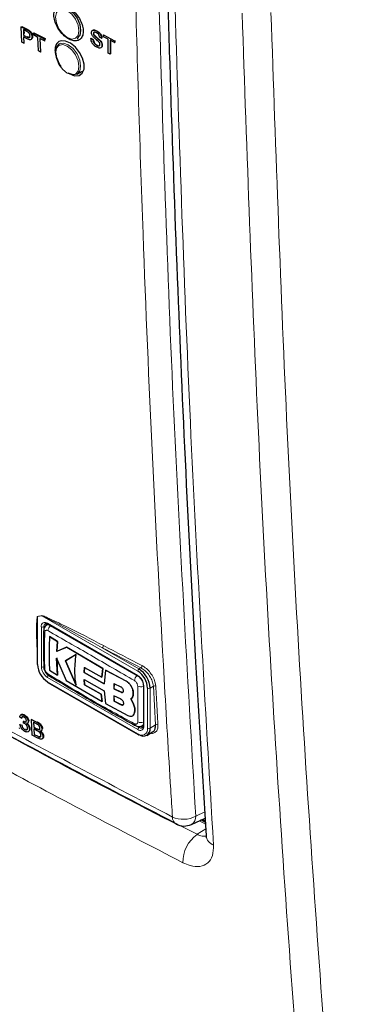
# Paper-space layout 'Blatt2' of a CAD drawing. Header units: millimetres. Extents: x 5 to 418, y 2 to 292.
# Tile 9 of 87: x 149 to 157, y 119 to 142. Entities that reach past the tile are written whole.
import ezdxf

# ---------------------------------------------------------------- set-up
doc = ezdxf.new("R2010")
doc.units = ezdxf.units.MM

psp = doc.layouts.new('Blatt2')

# ---------------------------------------------------------------- linework, layer by layer
at = {"color": 7, "linetype": 'Continuous', "lineweight": 25}
for p, q in [((149.2, 141.584), (149.214, 141.593)), ((149.212, 141.232), (149.2, 141.584)), ((149.2, 141.584), (149.319, 141.52)), ((149.214, 141.593), (149.333, 141.53)), ((149.325, 141.478), (149.247, 141.519)), ((149.247, 141.519), (149.251, 141.392)), ((149.251, 141.392), (149.265, 141.401)), ((149.251, 141.392), (149.33, 141.351)), ((149.332, 141.31), (149.253, 141.352)), ((149.253, 141.352), (149.257, 141.207)), ((149.261, 141.511), (149.264, 141.433)), ((149.368, 141.492), (149.381, 141.501)), ((149.445, 141.355), (149.458, 141.364)), ((149.475, 141.438), (149.488, 141.447)), ((149.475, 141.438), (149.728, 141.304)), ((149.476, 141.398), (149.475, 141.438)), ((149.58, 141.343), (149.476, 141.398)), ((149.488, 141.447), (149.742, 141.313)), ((149.59, 141.031), (149.58, 141.343)), ((149.729, 141.263), (149.626, 141.318)), ((149.626, 141.318), (149.636, 141.007)), ((149.728, 141.304), (149.742, 141.313)), ((149.742, 141.313), (149.742, 141.291)), ((150.475, 141.317), (150.498, 141.33)), ((150.793, 141.318), (150.8, 141.322)), ((150.793, 141.318), (150.839, 141.293)), ((150.8, 141.322), (150.846, 141.297)), ((150.851, 141.431), (150.855, 141.433)), ((150.863, 141.393), (150.867, 141.396)), ((150.918, 141.491), (150.92, 141.492)), ((151.038, 141.321), (150.992, 141.345)), ((151.038, 141.321), (151.044, 141.324)), ((151.084, 141.398), (151.087, 141.4)), ((151.084, 141.398), (151.336, 141.263)), ((151.084, 141.356), (151.084, 141.398)), ((151.187, 141.301), (151.084, 141.356)), ((149.257, 141.207), (149.212, 141.232)), ((149.257, 141.207), (149.27, 141.216)), ((149.42, 141.291), (149.434, 141.301)), ((149.728, 141.304), (149.729, 141.263)), ((149.729, 141.263), (149.743, 141.272)), ((150.089, 141.201), (150.075, 141.193)), ((150.839, 141.293), (150.846, 141.297)), ((150.927, 141.159), (150.933, 141.163)), ((150.99, 141.277), (150.997, 141.281)), ((151.046, 141.16), (151.053, 141.165)), ((151.187, 140.983), (151.187, 141.301)), ((151.336, 141.222), (151.233, 141.277)), ((151.233, 141.277), (151.233, 140.959)), ((151.24, 141.273), (151.24, 140.963)), ((151.336, 141.263), (151.343, 141.267)), ((151.336, 141.263), (151.336, 141.222)), ((151.336, 141.222), (151.343, 141.226)), ((151.341, 141.269), (151.343, 141.267)), ((151.343, 141.267), (151.343, 141.226)), ((149.636, 141.007), (149.59, 141.031)), ((149.636, 141.007), (149.648, 141.015)), ((151.233, 140.959), (151.187, 140.983)), ((151.233, 140.959), (151.24, 140.963)), ((150.475, 140.5), (150.6, 140.572)), ((149.812, 127.909), (149.782, 127.891)), ((149.807, 127.913), (151.872, 126.721)), ((149.561, 127.613), (149.561, 127.001)), ((149.844, 127.626), (149.845, 127.627)), ((150.027, 127.511), (149.844, 127.626)), ((149.845, 127.627), (150.028, 127.512)), ((150.013, 127.289), (150.027, 127.511)), ((150.237, 127.381), (150.013, 127.289)), ((150.028, 127.512), (150.015, 127.29)), ((150.015, 127.29), (150.238, 127.382)), ((150.027, 127.511), (150.028, 127.512)), ((150.237, 127.381), (150.238, 127.382)), ((151.065, 126.896), (150.237, 127.381)), ((150.238, 127.382), (151.067, 126.896)), ((150.009, 127.136), (150.23, 126.621)), ((150.027, 126.747), (150.009, 127.136)), ((150.011, 127.137), (150.028, 126.747)), ((150.013, 127.289), (150.015, 127.29)), ((150.456, 127.22), (150.212, 127.072)), ((150.214, 127.073), (150.457, 127.221)), ((150.212, 127.072), (150.214, 127.073)), ((150.212, 127.072), (150.453, 126.515)), ((150.455, 126.515), (150.214, 127.073)), ((150.638, 126.802), (150.647, 126.923)), ((150.649, 126.924), (150.639, 126.803)), ((150.647, 126.923), (151.042, 126.701)), ((151.042, 126.701), (151.065, 126.896)), ((151.067, 126.896), (151.043, 126.701)), ((151.065, 126.896), (151.067, 126.896)), ((149.843, 126.861), (150.027, 126.747)), ((150.027, 126.747), (150.028, 126.747)), ((150.638, 126.802), (150.639, 126.803)), ((151.096, 126.546), (150.638, 126.802)), ((150.639, 126.803), (151.098, 126.547)), ((151.042, 126.701), (151.043, 126.701)), ((151.127, 126.861), (151.096, 126.546)), ((151.127, 126.861), (151.129, 126.862)), ((151.602, 126.605), (151.127, 126.861)), ((151.129, 126.862), (151.604, 126.605)), ((149.807, 126.574), (151.872, 125.382)), ((150.23, 126.621), (151.049, 126.139)), ((150.637, 126.643), (151.096, 126.388)), ((150.647, 126.521), (150.637, 126.643)), ((150.638, 126.644), (150.648, 126.522)), ((150.647, 126.521), (150.648, 126.522)), ((151.025, 126.307), (150.647, 126.521)), ((150.648, 126.522), (151.027, 126.308)), ((151.327, 126.549), (151.321, 126.434)), ((151.321, 126.434), (151.484, 126.353)), ((151.321, 126.434), (151.323, 126.434)), ((151.323, 126.434), (151.329, 126.55)), ((151.485, 126.354), (151.323, 126.434)), ((151.488, 126.467), (151.327, 126.549)), ((151.994, 126.511), (151.994, 125.596)), ((151.025, 126.307), (151.027, 126.308)), ((151.049, 126.139), (151.025, 126.307)), ((151.027, 126.308), (151.05, 126.14)), ((151.096, 126.388), (151.126, 126.096)), ((151.321, 126.273), (151.327, 126.149)), ((151.483, 126.192), (151.321, 126.273)), ((151.329, 126.149), (151.322, 126.274)), ((151.762, 126.33), (151.764, 126.331)), ((151.049, 126.139), (151.05, 126.14)), ((151.126, 126.096), (151.637, 125.821)), ((151.327, 126.149), (151.488, 126.067)), ((151.327, 126.149), (151.329, 126.149)), ((151.49, 126.068), (151.329, 126.149)), ((151.76, 126.106), (151.706, 126.203)), ((151.707, 126.203), (151.708, 126.204)), ((151.708, 126.203), (151.761, 126.106)), ((151.76, 126.106), (151.761, 126.106)), ((149.207, 125.758), (149.164, 125.786)), ((149.199, 125.841), (149.184, 125.831)), ((149.207, 125.758), (149.22, 125.767)), ((149.257, 125.826), (149.27, 125.835)), ((151.743, 125.812), (151.745, 125.813)), ((151.776, 125.85), (151.777, 125.85)), ((149.151, 125.532), (149.164, 125.541)), ((149.169, 125.617), (149.182, 125.626)), ((149.169, 125.617), (149.212, 125.598)), ((149.212, 125.598), (149.225, 125.607)), ((149.246, 125.647), (149.249, 125.686)), ((149.249, 125.686), (149.262, 125.695)), ((149.255, 125.682), (149.268, 125.691)), ((149.341, 125.64), (149.356, 125.651)), ((149.358, 125.682), (149.371, 125.691)), ((149.43, 125.732), (149.443, 125.742)), ((149.451, 125.371), (149.43, 125.732)), ((149.43, 125.732), (149.556, 125.665)), ((149.544, 125.631), (149.48, 125.665)), ((149.48, 125.665), (149.486, 125.554)), ((149.486, 125.554), (149.5, 125.563)), ((149.486, 125.554), (149.556, 125.517)), ((151.962, 125.585), (151.992, 125.603)), ((149.279, 125.499), (149.292, 125.508)), ((149.36, 125.45), (149.375, 125.46)), ((149.384, 125.512), (149.397, 125.521)), ((149.577, 125.303), (149.451, 125.371)), ((149.563, 125.472), (149.489, 125.512)), ((149.489, 125.512), (149.496, 125.387)), ((149.496, 125.387), (149.509, 125.396)), ((149.496, 125.387), (149.576, 125.344)), ((149.596, 125.499), (149.609, 125.508)), ((149.604, 125.33), (149.618, 125.34)), ((149.655, 125.466), (149.67, 125.477)), ((149.673, 125.511), (149.687, 125.521)), ((149.695, 125.34), (149.709, 125.349)), ((152.072, 125.366), (152.206, 125.444)), ((149.673, 125.281), (149.688, 125.292)), ((153.093, 123.328), (153.409, 123.473)), ((153.415, 123.369), (153.312, 123.429)), ((153.343, 123.443), (153.413, 123.402))]:
    psp.add_line(p, q, dxfattribs=at)
at = {"color": 7, "linetype": 'Continuous', "lineweight": 18}
for p, q in [((149.319, 141.52), (149.333, 141.53)), ((149.33, 141.351), (149.343, 141.36)), ((149.67, 128.104), (149.573, 128.088)), ((149.573, 128.088), (149.573, 126.984)), ((151.864, 126.837), (149.67, 128.104)), ((149.658, 126.935), (149.658, 127.85)), ((149.757, 127.874), (149.714, 127.85)), ((149.714, 127.85), (149.714, 126.935)), ((149.799, 127.931), (151.864, 126.74)), ((151.052, 127.371), (151.892, 126.886)), ((151.892, 126.886), (151.936, 126.912)), ((151.864, 125.498), (149.799, 126.69)), ((149.799, 126.592), (151.864, 125.4)), ((151.602, 126.605), (151.604, 126.605)), ((152.005, 126.495), (152.005, 125.58)), ((152.09, 125.531), (152.09, 126.446)), ((152.224, 126.49), (152.147, 126.446)), ((152.147, 126.446), (152.147, 125.531)), ((152.273, 125.604), (152.224, 126.49)), ((151.484, 126.353), (151.485, 126.354)), ((151.488, 126.067), (151.49, 126.068)), ((149.556, 125.665), (149.57, 125.674)), ((151.843, 125.576), (151.892, 125.547)), ((151.935, 125.572), (151.892, 125.547)), ((152.147, 125.531), (152.273, 125.604)), ((149.556, 125.517), (149.569, 125.526)), ((149.576, 125.344), (149.589, 125.353)), ((153.193, 123.519), (153.4, 123.615)), ((153.417, 123.333), (153.278, 123.413)), ((153.375, 123.458), (153.411, 123.437)), ((153.224, 123.101), (153.424, 123.224))]:
    psp.add_line(p, q, dxfattribs=at)
at = {"color": 7, "linetype": 'Continuous', "lineweight": 18, "flags": 128}
for points in [[(150.25, 141.958), (150.148, 141.994), (150.061, 141.977), (150.003, 141.91), (149.982, 141.803), (150.003, 141.673), (150.061, 141.539), (150.148, 141.422), (150.25, 141.339), (150.353, 141.304), (150.44, 141.321), (150.498, 141.387), (150.518, 141.494), (150.498, 141.624), (150.44, 141.758), (150.353, 141.875), (150.25, 141.958)], [(150.25, 140.523), (150.353, 140.487), (150.44, 140.504), (150.498, 140.571), (150.518, 140.678), (150.498, 140.808), (150.44, 140.942), (150.353, 141.059), (150.25, 141.142), (150.148, 141.177), (150.061, 141.16), (150.003, 141.094), (149.982, 140.987), (150.003, 140.857), (150.061, 140.723), (150.148, 140.606), (150.25, 140.523)], [(150.075, 141.193), (150.167, 141.211), (150.275, 141.173), (150.384, 141.086), (150.475, 140.962), (150.537, 140.821), (150.558, 140.683), (150.537, 140.571), (150.475, 140.5), (150.475, 140.5)]]:
    psp.add_lwpolyline(points, dxfattribs=at)
at = {"color": 7, "linetype": 'Continuous', "lineweight": 25, "flags": 128}
for points in [[(150.275, 141.99), (150.384, 141.902), (150.475, 141.779), (150.537, 141.637), (150.558, 141.5), (150.537, 141.387), (150.475, 141.317), (150.475, 141.317)], [(150.111, 140.676), (150.075, 140.731), (150.014, 140.872), (149.992, 141.01), (150.014, 141.122), (150.075, 141.193), (150.075, 141.193)], [(150.353, 140.488), (150.428, 140.463), (150.524, 140.471), (150.596, 140.524), (150.635, 140.615), (150.636, 140.733), (150.601, 140.867), (150.532, 141), (150.437, 141.118), (150.328, 141.208), (150.215, 141.259), (150.113, 141.265), (150.06, 141.245), (150.06, 141.245)], [(150.475, 140.5), (150.384, 140.482), (150.275, 140.52)]]:
    psp.add_lwpolyline(points, dxfattribs=at)
at = {"color": 7, "linetype": 'Continuous', "lineweight": 18}
for centre, radius, start, end in [((149.529, 128.07), 0.0473, 22.6547, 26.0853), ((149.627, 128.085), 0.0474, 22.968, 26.4077), ((149.744, 127.864), 0.0873, 50.7967, 189.214), ((149.686, 127.904), 0.0615, 242.6097, 297.3903), ((149.795, 127.858), 0.0812, 127.2774, 185.4814), ((149.818, 127.929), 0.0192, 172.7442, 235.9436), ((149.963, 127.751), 0.154, 125.9042, 175.5829), ((149.759, 127.764), 0.0483, 185.4723, 243.6173), ((151.015, 127.423), 0.0637, 305.3773, 359.8199), ((244.071, 305.181), 200.671, 242.38409, 242.66853), ((244.079, 305.196), 200.63, 242.38409, 242.66853), ((149.965, 126.949), 0.307, 182.6055, 237.3945), ((149.686, 126.99), 0.0615, 242.6097, 297.3903), ((149.96, 126.946), 0.246, 182.6055, 237.3945), ((151.925, 126.835), 0.0615, 122.6055, 177.3945), ((151.899, 126.964), 0.0641, 305.7475, 359.8464), ((149.86, 126.688), 0.0615, 122.6055, 177.3945), ((149.858, 126.774), 0.0488, 176.9633, 235.557), ((151.951, 126.607), 0.16, 128.0591, 175.9083), ((151.698, 126.481), 0.307, 2.6055, 57.3945), ((151.883, 126.737), 0.0191, 172.7016, 236.3692), ((151.934, 126.637), 0.16, 244.053, 291.9305), ((152.014, 126.513), 0.0201, 185.8575, 245.6111), ((152.118, 126.5), 0.0615, 242.6097, 297.3903), ((152.254, 126.439), 0.059, 65.2349, 120.7657), ((151.84, 125.629), 0.0483, 176.4643, 234.483), ((151.93, 125.812), 0.154, 244.3933, 294.1897), ((151.919, 125.566), 0.0873, 230.7967, 9.214), ((151.925, 125.496), 0.0615, 122.6055, 177.3945), ((151.938, 125.608), 0.0761, 232.5875, 297.5638), ((152.014, 125.598), 0.0201, 185.6948, 245.6253), ((152.303, 125.554), 0.0589, 65.253, 120.867), ((151.952, 125.509), 0.14, 230.7967, 9.214), ((151.883, 125.398), 0.0192, 172.7442, 235.9436), ((152.118, 125.586), 0.0615, 242.6097, 297.3903), ((152.904, 124.036), 0.592, 245.6558, 299.1837), ((152.993, 123.502), 0.201, 299.9621, 4.9775), ((152.838, 123.485), 0.178, 176.4011, 238.8326), ((153.702, 122.455), 0.803, 126.5373, 180.3231), ((153.69, 123.1), 0.262, 186.5202, 249.7652)]:
    psp.add_arc(centre, radius, start, end, dxfattribs=at)
at = {"color": 7, "linetype": 'Continuous', "lineweight": 25}
for centre, radius, start, end in [((149.856, 127.878), 0.099, 150.6194, 182.409), ((149.581, 127.003), 0.0201, 185.6948, 245.6253), ((150.064, 127.007), 0.492, 182.6055, 237.3945), ((149.759, 126.944), 0.0486, 183.0563, 243.1913), ((151.594, 126.42), 0.553, 2.6055, 57.3945), ((151.599, 126.423), 0.492, 2.6055, 57.3945), ((149.818, 126.59), 0.0192, 172.7442, 235.9436), ((151.988, 125.655), 0.0989, 237.5906, 269.4202), ((151.88, 125.4), 0.0201, 245.6929, 305.6176), ((151.991, 125.506), 0.157, 230.7967, 9.214), ((152.926, 123.691), 0.4, 242.6929, 294.8105)]:
    psp.add_arc(centre, radius, start, end, dxfattribs=at)
at = {"color": 7, "linetype": 'Continuous', "lineweight": 18}
for points, knots in [([(152.66, 123.497), (152.647, 123.707), (152.581, 124.759), (152.317, 129.185), (152.008, 135.543), (151.847, 141.112), (151.785, 143.25)], [0, 0, 0, 0, 0.032288, 0.161438, 0.678067, 1, 1, 1, 1]), ([(152.319, 143.259), (152.418, 139.944), (152.618, 133.311), (153.001, 126.783), (153.193, 123.519)], [0, 0, 0, 0, 0.4999, 1, 1, 1, 1]), ([(152.698, 142.665), (152.807, 139.276), (153.021, 132.615), (153.409, 126.069), (153.6, 122.854)], [0, 0, 0, 0, 0.508896, 1, 1, 1, 1]), ([(156.348, 108.408), (156.192, 110.074), (155.747, 114.839), (155.148, 122.789), (154.591, 132.278), (154.366, 138.688), (154.254, 141.893)], [0, 0, 0, 0, 0.1519058, 0.4346037, 0.7173017, 1, 1, 1, 1]), ([(154.915, 141.911), (155.027, 138.708), (155.251, 132.303), (155.808, 122.821), (156.406, 114.878), (156.851, 110.117), (157.007, 108.452)], [0, 0, 0, 0, 0.282698, 0.565396, 0.848094, 1, 1, 1, 1]), ([(136.304, 132.939), (136.481, 132.825), (137.368, 132.253), (139.704, 130.78), (143.395, 128.559), (147.946, 125.974), (151.095, 124.319), (152.66, 123.497)], [0, 0, 0, 0, 0.0345662, 0.1728355, 0.4495496, 0.7262636, 1, 1, 1, 1]), ([(136.636, 132.676), (137.947, 131.837), (140.57, 130.159), (144.667, 127.733), (148.869, 125.368), (151.772, 123.857), (153.224, 123.101)], [0, 0, 0, 0, 0.249891, 0.5, 0.749891, 1, 1, 1, 1]), ([(152.899, 122.451), (151.444, 123.208), (148.535, 124.723), (144.385, 127.058), (140.275, 129.489), (137.644, 131.171), (136.27, 132.05)], [0, 0, 0, 0, 0.249891, 0.5, 0.738743, 1, 1, 1, 1]), ([(149.561, 127.31), (149.556, 127.437), (149.548, 127.621), (149.548, 127.835), (149.55, 127.944), (149.554, 128.009), (149.558, 128.047), (149.562, 128.071), (149.565, 128.085), (149.57, 128.09), (149.571, 128.09), (149.572, 128.09)], [0, 0, 0, 0, 0.470485, 0.682967, 0.812238, 0.890335, 0.937214, 0.965179, 0.993268, 0.998399, 1, 1, 1, 1]), ([(149.573, 128.088), (149.573, 128.088), (149.572, 128.087), (149.57, 128.08), (149.568, 128.065), (149.566, 128.045), (149.566, 128.031), (149.565, 128.025)], [0, 0, 0, 0, 0.01396, 0.065643, 0.386149, 0.715033, 1, 1, 1, 1]), ([(149.572, 128.09), (149.588, 128.093), (149.62, 128.098), (149.652, 128.104), (149.669, 128.106)], [0, 0, 0, 0, 0.488773, 1, 1, 1, 1]), ([(149.669, 128.106), (149.679, 128.105), (149.72, 128.096), (149.902, 128.011), (150.359, 127.798), (150.788, 127.575), (151.079, 127.423)], [0, 0, 0, 0, 0.021746, 0.094659, 0.385877, 1, 1, 1, 1]), ([(151.052, 127.371), (150.768, 127.527), (150.349, 127.757), (149.899, 127.991), (149.722, 128.084), (149.68, 128.1), (149.67, 128.104)], [0, 0, 0, 0, 0.614896, 0.90624, 0.97887, 1, 1, 1, 1]), ([(149.783, 127.889), (149.786, 127.892), (149.799, 127.902), (149.818, 127.9), (149.832, 127.899)], [0, 0, 0, 0, 0.262069, 1, 1, 1, 1]), ([(149.737, 127.721), (149.734, 127.614), (149.726, 127.341), (149.733, 127.068), (149.737, 126.901)], [0, 0, 0, 0, 0.389871, 1, 1, 1, 1]), ([(149.809, 127.763), (149.801, 127.766), (149.786, 127.773), (149.764, 127.771), (149.748, 127.76), (149.739, 127.742), (149.738, 127.727), (149.737, 127.721)], [0, 0, 0, 0, 0.213396, 0.428592, 0.644319, 0.859268, 1, 1, 1, 1]), ([(151.792, 126.618), (151.457, 126.813), (150.787, 127.202), (150.135, 127.576), (149.809, 127.763)], [0, 0, 0, 0, 0.4998954, 1, 1, 1, 1]), ([(150.724, 127.384), (150.77, 127.357), (150.86, 127.303), (150.954, 127.25), (151.001, 127.224)], [0, 0, 0, 0, 0.500059, 1, 1, 1, 1]), ([(149.737, 126.901), (149.738, 126.891), (149.74, 126.872), (149.753, 126.84), (149.771, 126.811), (149.791, 126.789), (149.804, 126.78), (149.809, 126.776)], [0, 0, 0, 0, 0.2138472, 0.4292026, 0.6449166, 0.8596444, 1, 1, 1, 1]), ([(152.224, 126.49), (152.221, 126.511), (152.215, 126.566), (152.178, 126.662), (152.112, 126.765), (152.028, 126.856), (151.967, 126.893), (151.936, 126.912)], [0, 0, 0, 0, 0.139387, 0.354958, 0.570297, 0.785163, 1, 1, 1, 1]), ([(151.963, 126.964), (151.996, 126.943), (152.064, 126.901), (152.157, 126.8), (152.229, 126.685), (152.269, 126.577), (152.276, 126.517), (152.279, 126.493)], [0, 0, 0, 0, 0.2148595, 0.4297052, 0.6450146, 0.8605847, 1, 1, 1, 1]), ([(149.809, 126.776), (150.135, 126.576), (150.787, 126.176), (151.457, 125.813), (151.792, 125.632)], [0, 0, 0, 0, 0.499895, 1, 1, 1, 1]), ([(151.864, 126.493), (151.863, 126.503), (151.862, 126.523), (151.849, 126.555), (151.831, 126.584), (151.811, 126.606), (151.797, 126.615), (151.792, 126.618)], [0, 0, 0, 0, 0.213845, 0.429199, 0.644913, 0.859643, 1, 1, 1, 1]), ([(151.864, 125.673), (151.864, 125.778), (151.865, 126.047), (151.864, 126.324), (151.864, 126.493)], [0, 0, 0, 0, 0.389872, 1, 1, 1, 1]), ([(152.279, 126.493), (152.28, 126.472), (152.286, 126.367), (152.302, 126.071), (152.317, 125.797), (152.328, 125.607)], [0, 0, 0, 0, 0.071295, 0.356473, 1, 1, 1, 1]), ([(151.792, 125.632), (151.8, 125.628), (151.816, 125.621), (151.838, 125.623), (151.854, 125.635), (151.863, 125.653), (151.864, 125.667), (151.864, 125.673)], [0, 0, 0, 0, 0.2133947, 0.4285895, 0.6443155, 0.8592654, 1, 1, 1, 1]), ([(151.994, 125.63), (151.99, 125.62), (151.984, 125.6), (151.968, 125.591), (151.96, 125.587)], [0, 0, 0, 0, 0.5014842, 1, 1, 1, 1]), ([(152.328, 125.607), (152.327, 125.573), (152.324, 125.505), (152.278, 125.439), (152.219, 125.406), (152.173, 125.413), (152.157, 125.415)], [0, 0, 0, 0, 0.284595, 0.569208, 0.853206, 1, 1, 1, 1]), ([(153.429, 123.064), (153.427, 123.064), (153.396, 123.049), (153.323, 123.061), (153.252, 123.089), (153.224, 123.101)], [0, 0, 0, 0, 0.036696, 0.615412, 1, 1, 1, 1]), ([(152.899, 122.451), (152.954, 122.426), (153.093, 122.364), (153.298, 122.351), (153.477, 122.432), (153.592, 122.601), (153.597, 122.77), (153.6, 122.854)], [0, 0, 0, 0, 0.142244, 0.356533, 0.570915, 0.785503, 1, 1, 1, 1])]:
    psp.add_open_spline(points, degree=3, knots=knots, dxfattribs=at)
at = {"color": 7, "linetype": 'Continuous', "lineweight": 25}
for points, knots in [([(152.534, 142.885), (152.554, 142.17), (152.619, 139.91), (152.75, 136.171), (152.947, 131.604), (153.171, 127.252), (153.35, 124.393), (153.433, 123.07)], [0, 0, 0, 0, 0.107044, 0.338562, 0.562306, 0.797504, 1, 1, 1, 1]), ([(150.037, 142.049), (150.014, 142.03), (149.968, 141.992), (149.941, 141.887), (149.951, 141.76), (149.998, 141.621), (150.077, 141.488), (150.18, 141.376), (150.293, 141.296), (150.406, 141.258), (150.505, 141.266), (150.578, 141.32), (150.618, 141.412), (150.62, 141.534), (150.584, 141.67), (150.514, 141.806), (150.417, 141.927), (150.305, 142.018), (150.191, 142.069), (150.099, 142.077), (150.054, 142.057), (150.037, 142.049)], [0, 0, 0, 0, 0.053566, 0.1071314, 0.1607186, 0.214375, 0.2681131, 0.3219118, 0.3757251, 0.4295001, 0.4831988, 0.5368148, 0.5903782, 0.6439436, 0.697567, 0.7512791, 0.8050701, 0.8588935, 0.9126879, 0.9664063, 1, 1, 1, 1]), ([(149.319, 141.52), (149.328, 141.516), (149.344, 141.507), (149.36, 141.496), (149.368, 141.492)], [0, 0, 0, 0, 0.560101, 1, 1, 1, 1]), ([(149.362, 141.455), (149.355, 141.46), (149.343, 141.468), (149.33, 141.475), (149.325, 141.478)], [0, 0, 0, 0, 0.559585, 1, 1, 1, 1]), ([(149.33, 141.351), (149.339, 141.346), (149.359, 141.336), (149.385, 141.335), (149.398, 141.353), (149.399, 141.369), (149.399, 141.378)], [0, 0, 0, 0, 0.281401, 0.559753, 0.779356, 1, 1, 1, 1]), ([(149.445, 141.355), (149.443, 141.338), (149.441, 141.305), (149.401, 141.276), (149.358, 141.297), (149.332, 141.31)], [0, 0, 0, 0, 0.280751, 0.559708, 1, 1, 1, 1]), ([(149.333, 141.53), (149.342, 141.525), (149.358, 141.516), (149.374, 141.506), (149.381, 141.501)], [0, 0, 0, 0, 0.560101, 1, 1, 1, 1]), ([(149.343, 141.36), (149.353, 141.356), (149.372, 141.347), (149.394, 141.342), (149.399, 141.349), (149.399, 141.35)], [0, 0, 0, 0, 0.486336, 0.967404, 1, 1, 1, 1]), ([(149.399, 141.378), (149.398, 141.385), (149.397, 141.399), (149.388, 141.421), (149.377, 141.441), (149.367, 141.45), (149.362, 141.455)], [0, 0, 0, 0, 0.280261, 0.560078, 0.78015, 1, 1, 1, 1]), ([(149.368, 141.492), (149.379, 141.482), (149.403, 141.464), (149.428, 141.424), (149.442, 141.386), (149.444, 141.365), (149.445, 141.355)], [0, 0, 0, 0, 0.280013, 0.5589104, 0.7793956, 1, 1, 1, 1]), ([(149.381, 141.501), (149.393, 141.492), (149.417, 141.473), (149.442, 141.433), (149.455, 141.396), (149.457, 141.374), (149.458, 141.364)], [0, 0, 0, 0, 0.280013, 0.5589104, 0.7793956, 1, 1, 1, 1]), ([(149.458, 141.364), (149.458, 141.346), (149.457, 141.318), (149.439, 141.309), (149.432, 141.305)], [0, 0, 0, 0, 0.635254, 1, 1, 1, 1]), ([(150.929, 141.116), (150.91, 141.128), (150.872, 141.15), (150.825, 141.205), (150.798, 141.266), (150.795, 141.3), (150.793, 141.318)], [0, 0, 0, 0, 0.280814, 0.559563, 0.77962, 1, 1, 1, 1]), ([(150.806, 141.452), (150.807, 141.463), (150.809, 141.483), (150.825, 141.504), (150.86, 141.515), (150.894, 141.501), (150.918, 141.491)], [0, 0, 0, 0, 0.187029, 0.374124, 0.56114, 1, 1, 1, 1]), ([(150.853, 141.349), (150.846, 141.357), (150.832, 141.374), (150.811, 141.411), (150.808, 141.436), (150.806, 141.452)], [0, 0, 0, 0, 0.281445, 0.562273, 1, 1, 1, 1]), ([(150.844, 141.51), (150.848, 141.511), (150.87, 141.52), (150.9, 141.506), (150.925, 141.495)], [0, 0, 0, 0, 0.180836, 1, 1, 1, 1]), ([(150.92, 141.448), (150.911, 141.453), (150.893, 141.461), (150.87, 141.464), (150.854, 141.453), (150.852, 141.438), (150.851, 141.431)], [0, 0, 0, 0, 0.28129, 0.56082, 0.78068, 1, 1, 1, 1]), ([(150.851, 141.431), (150.852, 141.424), (150.853, 141.412), (150.86, 141.399), (150.863, 141.393)], [0, 0, 0, 0, 0.5596169, 1, 1, 1, 1]), ([(150.966, 141.249), (150.953, 141.261), (150.932, 141.279), (150.902, 141.303), (150.877, 141.325), (150.861, 141.341), (150.853, 141.349)], [0, 0, 0, 0, 0.3399393, 0.5600249, 0.7800825, 1, 1, 1, 1]), ([(150.872, 141.462), (150.868, 141.46), (150.86, 141.455), (150.859, 141.443), (150.858, 141.435)], [0, 0, 0, 0, 0.393792, 1, 1, 1, 1]), ([(150.863, 141.393), (150.877, 141.378), (150.899, 141.354), (150.933, 141.327), (150.962, 141.304), (150.981, 141.286), (150.99, 141.277)], [0, 0, 0, 0, 0.338408, 0.558974, 0.779535, 1, 1, 1, 1]), ([(150.87, 141.397), (150.883, 141.383), (150.906, 141.358), (150.94, 141.331), (150.969, 141.308), (150.988, 141.29), (150.997, 141.281)], [0, 0, 0, 0, 0.338408, 0.558974, 0.779535, 1, 1, 1, 1]), ([(150.918, 141.491), (150.934, 141.481), (150.966, 141.462), (151.007, 141.417), (151.033, 141.365), (151.036, 141.336), (151.038, 141.321)], [0, 0, 0, 0, 0.280797, 0.560151, 0.779877, 1, 1, 1, 1]), ([(150.992, 141.345), (150.991, 141.357), (150.987, 141.38), (150.961, 141.423), (150.935, 141.439), (150.92, 141.448)], [0, 0, 0, 0, 0.281097, 0.560287, 1, 1, 1, 1]), ([(150.925, 141.495), (150.941, 141.485), (150.973, 141.466), (151.014, 141.421), (151.039, 141.37), (151.043, 141.34), (151.045, 141.325)], [0, 0, 0, 0, 0.280797, 0.560151, 0.779877, 1, 1, 1, 1]), ([(150.06, 141.245), (150.037, 141.226), (149.991, 141.188), (149.965, 141.083), (149.976, 140.957), (150.01, 140.843), (150.049, 140.781), (150.061, 140.762)], [0, 0, 0, 0, 0.2251845, 0.4503659, 0.6756536, 0.901251, 1, 1, 1, 1]), ([(150.839, 141.293), (150.841, 141.279), (150.844, 141.249), (150.868, 141.207), (150.898, 141.177), (150.917, 141.165), (150.927, 141.159)], [0, 0, 0, 0, 0.280632, 0.5586744, 0.7791973, 1, 1, 1, 1]), ([(150.846, 141.297), (150.847, 141.283), (150.851, 141.254), (150.875, 141.211), (150.904, 141.181), (150.924, 141.169), (150.933, 141.163)], [0, 0, 0, 0, 0.280632, 0.5586744, 0.7791973, 1, 1, 1, 1]), ([(150.927, 141.159), (150.936, 141.154), (150.956, 141.145), (150.981, 141.145), (150.997, 141.159), (150.999, 141.174), (151.001, 141.182)], [0, 0, 0, 0, 0.280917, 0.560813, 0.780502, 1, 1, 1, 1]), ([(151.046, 141.16), (151.044, 141.144), (151.038, 141.112), (150.995, 141.09), (150.954, 141.106), (150.929, 141.116)], [0, 0, 0, 0, 0.279942, 0.56008, 1, 1, 1, 1]), ([(150.933, 141.163), (150.943, 141.159), (150.962, 141.15), (150.984, 141.148), (150.991, 141.155), (150.992, 141.156)], [0, 0, 0, 0, 0.450205, 0.898772, 1, 1, 1, 1]), ([(151.001, 141.182), (151, 141.189), (150.999, 141.202), (150.987, 141.227), (150.974, 141.241), (150.966, 141.249)], [0, 0, 0, 0, 0.280089, 0.55997, 1, 1, 1, 1]), ([(150.99, 141.277), (150.999, 141.268), (151.016, 141.249), (151.034, 141.217), (151.045, 141.186), (151.046, 141.169), (151.046, 141.16)], [0, 0, 0, 0, 0.280371, 0.559909, 0.779859, 1, 1, 1, 1]), ([(150.997, 141.281), (151.005, 141.272), (151.023, 141.253), (151.041, 141.221), (151.051, 141.191), (151.052, 141.173), (151.053, 141.165)], [0, 0, 0, 0, 0.280371, 0.559909, 0.779859, 1, 1, 1, 1]), ([(151.053, 141.165), (151.052, 141.147), (151.05, 141.126), (151.037, 141.119), (151.035, 141.118)], [0, 0, 0, 0, 0.856646, 1, 1, 1, 1]), ([(136.388, 132.779), (136.425, 132.755), (137.236, 132.222), (138.863, 131.202), (141.272, 129.721), (143.728, 128.269), (146.223, 126.841), (148.762, 125.439), (150.936, 124.271), (152.28, 123.579), (152.748, 123.339)], [0, 0, 0, 0, 0.007316, 0.159791, 0.31208, 0.464128, 0.615833, 0.767297, 0.919011, 1, 1, 1, 1]), ([(149.565, 128.025), (149.565, 128.019), (149.564, 127.992), (149.562, 127.931), (149.561, 127.817), (149.561, 127.708), (149.562, 127.634), (149.562, 127.617)], [0, 0, 0, 0, 0.045133, 0.20009, 0.457234, 0.880512, 1, 1, 1, 1]), ([(149.783, 127.889), (149.772, 127.882), (149.746, 127.867), (149.722, 127.825), (149.71, 127.788), (149.712, 127.765), (149.713, 127.76)], [0, 0, 0, 0, 0.2505734, 0.5705865, 0.8935126, 1, 1, 1, 1]), ([(149.748, 127.921), (149.75, 127.923), (149.758, 127.929), (149.779, 127.927), (149.8, 127.917), (149.807, 127.913)], [0, 0, 0, 0, 0.290447, 0.725469, 1, 1, 1, 1]), ([(149.711, 127.76), (149.71, 127.693), (149.705, 127.417), (149.71, 127.147), (149.713, 126.942)], [0, 0, 0, 0, 0.243254, 1, 1, 1, 1]), ([(149.844, 127.626), (149.84, 127.524), (149.831, 127.263), (149.839, 127.013), (149.843, 126.861)], [0, 0, 0, 0, 0.394464, 1, 1, 1, 1]), ([(150.453, 126.515), (150.441, 126.607), (150.411, 126.825), (150.439, 127.076), (150.456, 127.22)], [0, 0, 0, 0, 0.427268, 1, 1, 1, 1]), ([(149.713, 126.94), (149.713, 126.93), (149.712, 126.897), (149.733, 126.84), (149.773, 126.775), (149.812, 126.748), (149.83, 126.735)], [0, 0, 0, 0, 0.127304, 0.412419, 0.716981, 1, 1, 1, 1]), ([(149.831, 126.734), (150.008, 126.628), (150.628, 126.256), (151.292, 125.876), (151.784, 125.605), (151.813, 125.589)], [0, 0, 0, 0, 0.27245, 0.957149, 1, 1, 1, 1]), ([(151.872, 126.721), (151.883, 126.714), (151.907, 126.698), (151.943, 126.656), (151.973, 126.604), (151.991, 126.551), (151.993, 126.523), (151.994, 126.511)], [0, 0, 0, 0, 0.178594, 0.391157, 0.611318, 0.832978, 1, 1, 1, 1]), ([(151.484, 126.353), (151.49, 126.35), (151.502, 126.346), (151.517, 126.348), (151.53, 126.357), (151.537, 126.371), (151.539, 126.391), (151.534, 126.412), (151.525, 126.433), (151.511, 126.452), (151.498, 126.462), (151.49, 126.467), (151.488, 126.467)], [0, 0, 0, 0, 0.107912, 0.215821, 0.323761, 0.431549, 0.539075, 0.646323, 0.753352, 0.860272, 0.967233, 1, 1, 1, 1]), ([(151.762, 126.33), (151.761, 126.352), (151.758, 126.395), (151.731, 126.466), (151.69, 126.531), (151.645, 126.578), (151.614, 126.597), (151.602, 126.605)], [0, 0, 0, 0, 0.214509, 0.429017, 0.643582, 0.858182, 1, 1, 1, 1]), ([(151.604, 126.605), (151.622, 126.593), (151.659, 126.569), (151.707, 126.511), (151.743, 126.443), (151.762, 126.381), (151.763, 126.345), (151.764, 126.331)], [0, 0, 0, 0, 0.214476, 0.428949, 0.643502, 0.858103, 1, 1, 1, 1]), ([(151.523, 126.352), (151.523, 126.352), (151.519, 126.348), (151.508, 126.347), (151.495, 126.349), (151.487, 126.353), (151.485, 126.354)], [0, 0, 0, 0, 0.001592, 0.4315, 0.862221, 1, 1, 1, 1]), ([(151.706, 126.203), (151.719, 126.213), (151.746, 126.235), (151.762, 126.283), (151.762, 126.318), (151.762, 126.33)], [0, 0, 0, 0, 0.392094, 0.78422, 1, 1, 1, 1]), ([(151.764, 126.331), (151.763, 126.309), (151.761, 126.265), (151.737, 126.224), (151.715, 126.209), (151.708, 126.203)], [0, 0, 0, 0, 0.391292, 0.782567, 1, 1, 1, 1]), ([(151.488, 126.067), (151.495, 126.064), (151.508, 126.059), (151.525, 126.061), (151.538, 126.07), (151.545, 126.086), (151.545, 126.106), (151.539, 126.13), (151.527, 126.153), (151.51, 126.174), (151.494, 126.186), (151.485, 126.191), (151.483, 126.192)], [0, 0, 0, 0, 0.107231, 0.21447, 0.32152, 0.428468, 0.535456, 0.6426, 0.749981, 0.857628, 0.96549, 1, 1, 1, 1]), ([(151.531, 126.065), (151.531, 126.065), (151.527, 126.061), (151.515, 126.06), (151.5, 126.063), (151.492, 126.067), (151.49, 126.068)], [0, 0, 0, 0, 0.012533, 0.440497, 0.868653, 1, 1, 1, 1]), ([(151.776, 125.85), (151.785, 125.873), (151.802, 125.919), (151.796, 126.012), (151.772, 126.075), (151.76, 126.106)], [0, 0, 0, 0, 0.340601, 0.681212, 1, 1, 1, 1]), ([(151.761, 126.106), (151.774, 126.074), (151.798, 126.008), (151.803, 125.916), (151.786, 125.872), (151.777, 125.85)], [0, 0, 0, 0, 0.340679, 0.681374, 1, 1, 1, 1]), ([(149.164, 125.786), (149.166, 125.798), (149.171, 125.823), (149.195, 125.84), (149.225, 125.84), (149.246, 125.831), (149.257, 125.826)], [0, 0, 0, 0, 0.280253, 0.559523, 0.779592, 1, 1, 1, 1]), ([(149.201, 125.839), (149.204, 125.843), (149.214, 125.851), (149.239, 125.849), (149.26, 125.84), (149.27, 125.835)], [0, 0, 0, 0, 0.221141, 0.610272, 1, 1, 1, 1]), ([(149.26, 125.783), (149.253, 125.787), (149.237, 125.794), (149.219, 125.789), (149.21, 125.775), (149.208, 125.764), (149.207, 125.758)], [0, 0, 0, 0, 0.280001, 0.559131, 0.77932, 1, 1, 1, 1]), ([(149.257, 125.826), (149.27, 125.817), (149.297, 125.8), (149.331, 125.76), (149.352, 125.718), (149.356, 125.694), (149.358, 125.682)], [0, 0, 0, 0, 0.280184, 0.559855, 0.78, 1, 1, 1, 1]), ([(149.315, 125.704), (149.313, 125.712), (149.311, 125.729), (149.296, 125.754), (149.278, 125.773), (149.266, 125.78), (149.26, 125.783)], [0, 0, 0, 0, 0.27946, 0.558952, 0.779255, 1, 1, 1, 1]), ([(149.27, 125.835), (149.284, 125.827), (149.311, 125.809), (149.344, 125.77), (149.366, 125.728), (149.369, 125.704), (149.371, 125.692)], [0, 0, 0, 0, 0.280184, 0.559855, 0.78, 1, 1, 1, 1]), ([(151.637, 125.821), (151.654, 125.814), (151.688, 125.799), (151.733, 125.803), (151.762, 125.823), (151.772, 125.843), (151.776, 125.85)], [0, 0, 0, 0, 0.284973, 0.569944, 0.854959, 1, 1, 1, 1]), ([(151.777, 125.85), (151.77, 125.836), (151.762, 125.82), (151.746, 125.815), (151.744, 125.815)], [0, 0, 0, 0, 0.84971, 1, 1, 1, 1]), ([(149.28, 125.458), (149.265, 125.467), (149.236, 125.486), (149.2, 125.531), (149.177, 125.577), (149.172, 125.603), (149.169, 125.617)], [0, 0, 0, 0, 0.279911, 0.559249, 0.779476, 1, 1, 1, 1]), ([(149.212, 125.598), (149.215, 125.587), (149.22, 125.566), (149.236, 125.535), (149.258, 125.512), (149.272, 125.503), (149.279, 125.499)], [0, 0, 0, 0, 0.280881, 0.560073, 0.779653, 1, 1, 1, 1]), ([(149.274, 125.637), (149.269, 125.639), (149.259, 125.644), (149.25, 125.646), (149.246, 125.647)], [0, 0, 0, 0, 0.559772, 1, 1, 1, 1]), ([(149.249, 125.686), (149.25, 125.685), (149.252, 125.684), (149.254, 125.683), (149.255, 125.682)], [0, 0, 0, 0, 0.560003, 1, 1, 1, 1]), ([(149.255, 125.682), (149.263, 125.679), (149.28, 125.671), (149.302, 125.671), (149.314, 125.683), (149.315, 125.697), (149.315, 125.704)], [0, 0, 0, 0, 0.28068, 0.560951, 0.780057, 1, 1, 1, 1]), ([(149.341, 125.536), (149.34, 125.546), (149.336, 125.567), (149.318, 125.599), (149.296, 125.623), (149.281, 125.632), (149.274, 125.637)], [0, 0, 0, 0, 0.279747, 0.559171, 0.779444, 1, 1, 1, 1]), ([(149.279, 125.499), (149.289, 125.495), (149.309, 125.486), (149.33, 125.494), (149.341, 125.511), (149.341, 125.527), (149.341, 125.536)], [0, 0, 0, 0, 0.279883, 0.558993, 0.779319, 1, 1, 1, 1]), ([(149.358, 125.682), (149.357, 125.674), (149.357, 125.658), (149.344, 125.638), (149.327, 125.636), (149.316, 125.635)], [0, 0, 0, 0, 0.280496, 0.561003, 1, 1, 1, 1]), ([(149.316, 125.635), (149.326, 125.626), (149.347, 125.608), (149.369, 125.573), (149.381, 125.54), (149.383, 125.521), (149.384, 125.512)], [0, 0, 0, 0, 0.279807, 0.559185, 0.779408, 1, 1, 1, 1]), ([(149.343, 125.632), (149.349, 125.627), (149.365, 125.612), (149.383, 125.582), (149.395, 125.549), (149.397, 125.531), (149.398, 125.521)], [0, 0, 0, 0, 0.176256, 0.495804, 0.747691, 1, 1, 1, 1]), ([(149.626, 125.532), (149.624, 125.542), (149.622, 125.558), (149.611, 125.58), (149.587, 125.61), (149.563, 125.621), (149.544, 125.631)], [0, 0, 0, 0, 0.2495123, 0.3750187, 0.5002443, 1, 1, 1, 1]), ([(149.556, 125.665), (149.571, 125.656), (149.601, 125.639), (149.641, 125.598), (149.666, 125.551), (149.671, 125.524), (149.673, 125.511)], [0, 0, 0, 0, 0.281116, 0.560026, 0.780112, 1, 1, 1, 1]), ([(149.57, 125.674), (149.585, 125.666), (149.615, 125.649), (149.655, 125.608), (149.68, 125.561), (149.684, 125.534), (149.687, 125.521)], [0, 0, 0, 0, 0.281116, 0.560026, 0.780112, 1, 1, 1, 1]), ([(149.596, 125.499), (149.601, 125.499), (149.612, 125.497), (149.625, 125.507), (149.625, 125.523), (149.626, 125.532)], [0, 0, 0, 0, 0.280869, 0.561063, 1, 1, 1, 1]), ([(151.813, 125.592), (151.823, 125.586), (151.849, 125.57), (151.896, 125.565), (151.939, 125.571), (151.957, 125.584), (151.961, 125.587)], [0, 0, 0, 0, 0.210984, 0.572295, 0.906715, 1, 1, 1, 1]), ([(151.994, 125.596), (151.993, 125.585), (151.991, 125.561), (151.981, 125.545), (151.974, 125.542), (151.972, 125.541)], [0, 0, 0, 0, 0.3700517, 0.797059, 1, 1, 1, 1]), ([(152.204, 125.448), (152.211, 125.45), (152.241, 125.462), (152.269, 125.514), (152.272, 125.574), (152.273, 125.604)], [0, 0, 0, 0, 0.1415273, 0.5707333, 1, 1, 1, 1]), ([(149.384, 125.512), (149.383, 125.496), (149.381, 125.463), (149.353, 125.442), (149.317, 125.441), (149.292, 125.452), (149.28, 125.458)], [0, 0, 0, 0, 0.279401, 0.559064, 0.779378, 1, 1, 1, 1]), ([(149.292, 125.509), (149.303, 125.504), (149.321, 125.495), (149.334, 125.502), (149.34, 125.505)], [0, 0, 0, 0, 0.542426, 1, 1, 1, 1]), ([(149.398, 125.521), (149.398, 125.505), (149.397, 125.477), (149.38, 125.467), (149.374, 125.464)], [0, 0, 0, 0, 0.627082, 1, 1, 1, 1]), ([(149.556, 125.517), (149.563, 125.512), (149.577, 125.505), (149.59, 125.501), (149.596, 125.499)], [0, 0, 0, 0, 0.560393, 1, 1, 1, 1]), ([(149.648, 125.366), (149.646, 125.377), (149.644, 125.393), (149.632, 125.416), (149.608, 125.448), (149.583, 125.461), (149.563, 125.472)], [0, 0, 0, 0, 0.249802, 0.375546, 0.501154, 1, 1, 1, 1]), ([(149.576, 125.344), (149.581, 125.341), (149.591, 125.336), (149.6, 125.332), (149.604, 125.33)], [0, 0, 0, 0, 0.560099, 1, 1, 1, 1]), ([(149.695, 125.34), (149.695, 125.328), (149.694, 125.306), (149.68, 125.282), (149.642, 125.27), (149.604, 125.289), (149.577, 125.303)], [0, 0, 0, 0, 0.187143, 0.374319, 0.560786, 1, 1, 1, 1]), ([(149.604, 125.33), (149.612, 125.328), (149.626, 125.324), (149.641, 125.332), (149.648, 125.347), (149.648, 125.36), (149.648, 125.366)], [0, 0, 0, 0, 0.28029, 0.559018, 0.779402, 1, 1, 1, 1]), ([(149.61, 125.509), (149.615, 125.508), (149.623, 125.506), (149.628, 125.511), (149.629, 125.512)], [0, 0, 0, 0, 0.692528, 1, 1, 1, 1]), ([(149.618, 125.34), (149.626, 125.337), (149.638, 125.334), (149.645, 125.339), (149.648, 125.341)], [0, 0, 0, 0, 0.618149, 1, 1, 1, 1]), ([(149.673, 125.511), (149.673, 125.502), (149.672, 125.485), (149.657, 125.463), (149.638, 125.462), (149.627, 125.46)], [0, 0, 0, 0, 0.280336, 0.5608, 1, 1, 1, 1]), ([(149.627, 125.46), (149.637, 125.451), (149.657, 125.433), (149.679, 125.399), (149.692, 125.367), (149.694, 125.349), (149.695, 125.34)], [0, 0, 0, 0, 0.2802111, 0.5596695, 0.7797087, 1, 1, 1, 1]), ([(149.655, 125.455), (149.66, 125.451), (149.675, 125.437), (149.692, 125.409), (149.706, 125.376), (149.708, 125.358), (149.709, 125.349)], [0, 0, 0, 0, 0.16189, 0.487287, 0.743497, 1, 1, 1, 1]), ([(149.709, 125.349), (149.708, 125.338), (149.707, 125.316), (149.699, 125.296), (149.689, 125.293), (149.688, 125.293)], [0, 0, 0, 0, 0.4670625, 0.9342082, 1, 1, 1, 1]), ([(153.429, 123.07), (153.429, 123.049), (153.429, 123.016), (153.429, 123.021), (153.43, 123.022)], [0, 0, 0, 0, 0.628946, 1, 1, 1, 1])]:
    psp.add_open_spline(points, degree=3, knots=knots, dxfattribs=at)

doc.saveas('drawing.dxf')
